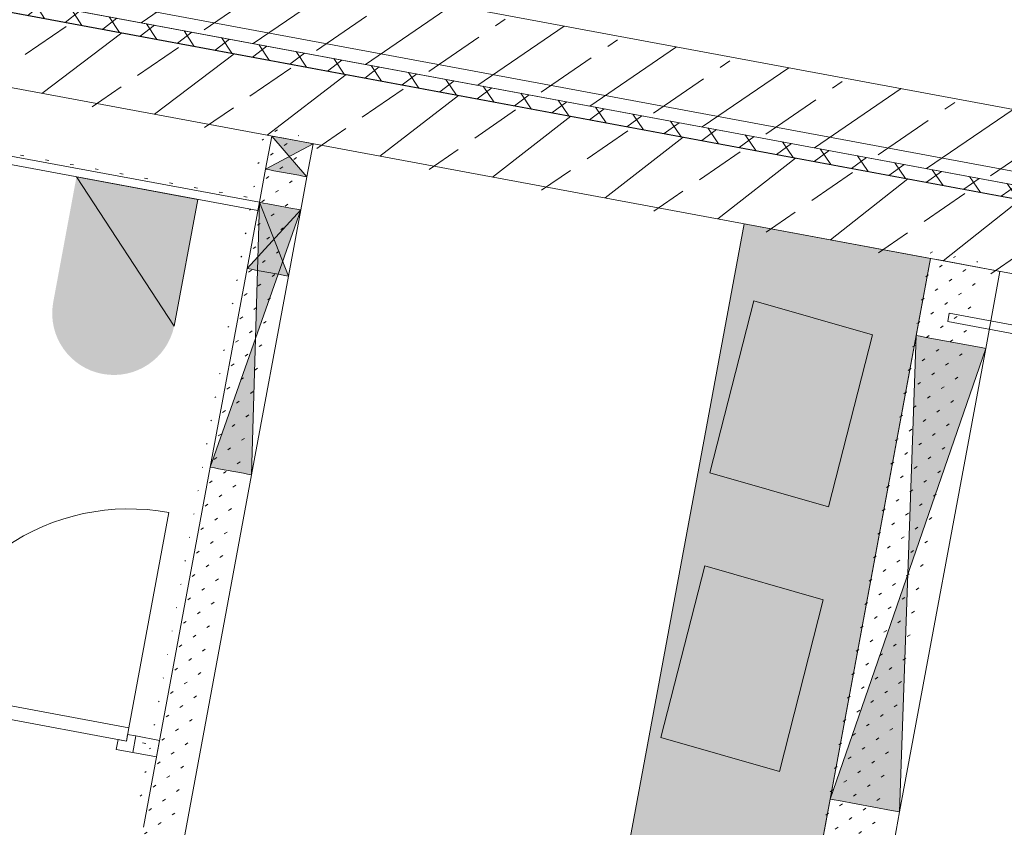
# Model space of a CAD drawing. Header units: metres. Extents: x 0 to 60282398, y -11592309 to 5708004.
# Tile 119 of 136: x 32353383.17 to 32353386.09, y 5707920.94 to 5707923.34. Entities that reach past the tile are written whole.
import ezdxf

# ---------------------------------------------------------------- set-up
doc = ezdxf.new("R2010")
doc.units = ezdxf.units.M
doc.header["$LTSCALE"] = 0.75
doc.layers.get('0').update_dxf_attribs({"linetype": 'CONTINUOUS'})
for name, color, linetype, lineweight in [('10417023$0$#9_002_GES I Übersicht Erdgeschoss_1_101_Wand Aussen.A', 7, 'CONTINUOUS', 25), ('10417023$0$#9_002_GES I Übersicht Erdgeschoss_1_303_Sanitäre.A', 7, 'CONTINUOUS', 25), ('10417023$0$#9_002_GES I Übersicht Erdgeschoss_1_Neubau_101_Wand Aussen.A', 7, 'CONTINUOUS', 25), ('10417023$0$#9_002_GES I Übersicht Erdgeschoss_1_Neubau_102_Wand Innen.A', 7, 'CONTINUOUS', 25), ('10417023$0$#9_002_GES I Übersicht Erdgeschoss_1_Neubau_104_Decken.A', 7, 'CONTINUOUS', 25), ('10417023$0$#9_002_GES I Übersicht Erdgeschoss_1_Neubau_202_Innenwandbekleidun', 7, 'CONTINUOUS', 25), ('10417023$0$#9_002_GES I Übersicht Erdgeschoss_1_Neubau_303_Sanitäre.A', 7, 'CONTINUOUS', 25), ('10417023$0$Keine', 7, 'CONTINUOUS', 13)]:
    doc.layers.add(name, color=color, linetype=linetype, lineweight=lineweight)
pattern_1 = [(45, (0, 0), (-0.03535533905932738, 0.03535533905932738), [0.01, -0.03999999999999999])]
pattern_2 = [(0, (0, 0), (0, 0.075), [0.009999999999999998, -0.06500000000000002])]
pattern_3 = [(44.99999999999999, (0, 0), (-0.1697056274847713, 0.1697056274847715), []), (44.99999999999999, (-0.08485281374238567, 0.08485281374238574), (-0.1697056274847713, 0.1697056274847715), [0.18, -0.05999999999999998])]

# ---------------------------------------------------------------- blocks, each defined once
blk = doc.blocks.new('10417023$0$#9_MKO_LP5_ARC_GES_UP_00_002_P_G_modell (3D)')
at = {"layer": '10417023$0$#9_002_GES I Übersicht Erdgeschoss_1_101_Wand Aussen.A', "linetype": 'Continuous', "lineweight": 5, "true_color": 0xff0000}
h = blk.add_hatch(dxfattribs=at)
h.set_pattern_fill('#9_DÄMMUNG__HART_1_0001', color=1, style=0, pattern_type=2)
h.set_pattern_definition([(44.99999999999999, (0, 0), (-0.05656854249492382, 0.05656854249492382), []), (135.0000000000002, (0, 0), (0.05656854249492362, 0.056568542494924), [])])
h.paths.add_polyline_path([(-32353454.47117382, -5707790.519532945), (-32353477.474228, -5707790.519532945), (-32353477.474228, -5707790.55957689), (-32353469.004228, -5707790.55957689), (-32353469.004228, -5707810.39957689), (-32353468.96423227, -5707810.39957689), (-32353468.96423227, -5707790.55957689), (-32353454.47117382, -5707790.55957689)])
at = {"layer": '10417023$0$#9_002_GES I Übersicht Erdgeschoss_1_303_Sanitäre.A', "linetype": 'Continuous', "lineweight": 0, "true_color": 0xff0000}
h = blk.add_hatch(color=1, dxfattribs=at)
edge = h.paths.add_edge_path()
edge.add_arc((-32353460.05170075, -5707791.034634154), 0.035, 90, 180)
edge.add_line((-32353460.08670075, -5707791.034634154), (-32353460.08670075, -5707791.524634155))
edge.add_arc((-32353460.05170075, -5707791.524634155), 0.035, 180, 270)
edge.add_line((-32353460.05170075, -5707791.559634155), (-32353459.72203165, -5707791.559634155))
edge.add_arc((-32353459.72203165, -5707791.524634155), 0.035, 270, 360)
edge.add_line((-32353459.68703165, -5707791.524634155), (-32353459.68703165, -5707791.034634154))
edge.add_arc((-32353459.72203165, -5707791.034634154), 0.035, 0, 90)
edge.add_line((-32353459.72203165, -5707790.999634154), (-32353460.05170075, -5707790.999634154))
h = blk.add_hatch(color=1, dxfattribs=at)
edge = h.paths.add_edge_path()
edge.add_arc((-32353459.74985338, -5707791.279634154), 0.0229871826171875, 180, 270)
edge.add_arc((-32353459.74985338, -5707791.279634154), 0.0229871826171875, 270, 360)
edge.add_arc((-32353459.74985338, -5707791.279634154), 0.0229871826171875, 0, 90)
edge.add_arc((-32353459.74985338, -5707791.279634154), 0.0229871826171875, 90, 180)
h = blk.add_hatch(color=1, dxfattribs=at)
edge = h.paths.add_edge_path()
edge.add_arc((-32353460.05170075, -5707791.834634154), 0.035, 90, 180)
edge.add_line((-32353460.08670075, -5707791.834634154), (-32353460.08670075, -5707792.324634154))
edge.add_arc((-32353460.05170075, -5707792.324634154), 0.035, 180, 270)
edge.add_line((-32353460.05170075, -5707792.359634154), (-32353459.72203165, -5707792.359634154))
edge.add_arc((-32353459.72203165, -5707792.324634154), 0.035, 270, 360)
edge.add_line((-32353459.68703165, -5707792.324634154), (-32353459.68703165, -5707791.834634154))
edge.add_arc((-32353459.72203165, -5707791.834634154), 0.035, 0, 90)
edge.add_line((-32353459.72203165, -5707791.799634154), (-32353460.05170075, -5707791.799634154))
h = blk.add_hatch(color=1, dxfattribs=at)
edge = h.paths.add_edge_path()
edge.add_arc((-32353459.74985338, -5707792.079634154), 0.0229871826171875, 180, 270)
edge.add_arc((-32353459.74985338, -5707792.079634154), 0.0229871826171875, 270, 360)
edge.add_arc((-32353459.74985338, -5707792.079634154), 0.0229871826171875, 0, 90)
edge.add_arc((-32353459.74985338, -5707792.079634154), 0.0229871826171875, 90, 180)
at = {"layer": '10417023$0$#9_002_GES I Übersicht Erdgeschoss_1_Neubau_101_Wand Aussen.A', "linetype": 'Continuous', "lineweight": 5, "true_color": 0xff0000}
h = blk.add_hatch(dxfattribs=at)
h.set_pattern_fill('#9_BETON__STAHLBETON_0001', color=1, style=0, pattern_type=2)
h.set_pattern_definition(pattern_3)
h.paths.add_polyline_path([(-32353468.74423227, -5707790.779533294), (-32353454.47117372, -5707790.779568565), (-32353454.47117372, -5707790.559568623), (-32353468.74423227, -5707790.559533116)])
at = {"layer": '10417023$0$#9_002_GES I Übersicht Erdgeschoss_1_Neubau_102_Wand Innen.A', "linetype": 'Continuous', "lineweight": 5, "true_color": 0xff0000}
h = blk.add_hatch(dxfattribs=at)
h.set_pattern_fill('#9_BETON__STAHLBETON_0001', color=1, style=0, pattern_type=2)
h.set_pattern_definition(pattern_3)
h.paths.add_polyline_path([(-32353477.474228, -5707790.51957689), (-32353454.69117382, -5707790.51957689), (-32353454.69117382, -5707790.29957689), (-32353477.474228, -5707790.29957689)])
at = {"layer": '10417023$0$#9_002_GES I Übersicht Erdgeschoss_1_Neubau_102_Wand Innen.A', "linetype": 'Continuous', "lineweight": 13, "true_color": 0xff0000}
h = blk.add_hatch(dxfattribs=at)
h.set_pattern_fill('#9_GIPS_0001', color=1, style=0, pattern_type=2)
h.set_pattern_definition(pattern_1)
h.paths.add_polyline_path([(-32353461.54918739, -5707790.779577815), (-32353461.54927148, -5707792.981354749), (-32353461.53677148, -5707792.981355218), (-32353461.53668739, -5707790.779578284)])
h = blk.add_hatch(dxfattribs=at)
h.set_pattern_fill('#9_GIPS_0001', color=1, style=0, pattern_type=2)
h.set_pattern_definition(pattern_1)
h.paths.add_polyline_path([(-32353461.53668741, -5707790.779578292), (-32353461.53677151, -5707792.981355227), (-32353461.52427151, -5707792.981355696), (-32353461.52418741, -5707790.779578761)])
h = blk.add_hatch(dxfattribs=at)
h.set_pattern_fill('#9_GIPS_0001', color=1, style=0, pattern_type=2)
h.set_pattern_definition(pattern_1)
h.paths.add_polyline_path([(-32353461.52427149, -5707792.981355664), (-32353461.44927146, -5707792.981358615), (-32353461.44918736, -5707790.779581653), (-32353461.5241874, -5707790.77957877)])
at = {"layer": '10417023$0$#9_002_GES I Übersicht Erdgeschoss_1_Neubau_102_Wand Innen.A', "linetype": 'Continuous', "lineweight": 13, "true_color": 0x1f1f1f}
h = blk.add_hatch(dxfattribs=at)
h.set_pattern_fill('#9_GIPS_0001', color=250, style=0, pattern_type=2)
h.set_pattern_definition(pattern_1)
h.paths.add_polyline_path([(-32353461.44927151, -5707792.981358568), (-32353461.43677151, -5707792.981359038), (-32353461.43668741, -5707790.779582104), (-32353461.44918741, -5707790.779581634)])
at = {"layer": '10417023$0$#9_002_GES I Übersicht Erdgeschoss_1_Neubau_102_Wand Innen.A', "linetype": 'Continuous', "lineweight": 13, "true_color": 0xff0000}
h = blk.add_hatch(dxfattribs=at)
h.set_pattern_fill('#9_GIPS_0001', color=1, style=0, pattern_type=2)
h.set_pattern_definition(pattern_1)
h.paths.add_polyline_path([(-32353461.43668741, -5707790.779582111), (-32353461.43677151, -5707792.981359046), (-32353461.42427151, -5707792.981359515), (-32353461.42418741, -5707790.779582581)])
h = blk.add_hatch(dxfattribs=at)
h.set_pattern_fill('#9_GIPS_0001', color=1, style=0, pattern_type=2)
h.set_pattern_definition(pattern_1)
h.paths.add_polyline_path([(-32353459.54646312, -5707793.317270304), (-32353459.5463662, -5707790.77963142), (-32353459.5588662, -5707790.779630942), (-32353459.55896312, -5707793.317269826)])
at = {"layer": '10417023$0$#9_002_GES I Übersicht Erdgeschoss_1_Neubau_102_Wand Innen.A', "linetype": 'Continuous', "lineweight": 13, "true_color": 0x1f1f1f}
h = blk.add_hatch(dxfattribs=at)
h.set_pattern_fill('#9_GIPS_0001', color=250, style=0, pattern_type=2)
h.set_pattern_definition(pattern_1)
h.paths.add_polyline_path([(-32353459.53396264, -5707793.304770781), (-32353459.5338662, -5707790.779631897), (-32353459.5463662, -5707790.77963142), (-32353459.54646264, -5707793.304770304)])
at = {"layer": '10417023$0$#9_002_GES I Übersicht Erdgeschoss_1_Neubau_102_Wand Innen.A', "linetype": 'Continuous', "lineweight": 13, "true_color": 0xff0000}
h = blk.add_hatch(dxfattribs=at)
h.set_pattern_fill('#9_GIPS_0001', color=1, style=0, pattern_type=2)
h.set_pattern_definition(pattern_1)
h.paths.add_polyline_path([(-32353459.39095978, -5707793.229776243), (-32353459.37395939, -5707793.219657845), (-32353459.3738662, -5707790.779638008), (-32353459.5338662, -5707790.779631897), (-32353459.53395978, -5707793.229770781)])
at = {"layer": '10417023$0$#9_002_GES I Übersicht Erdgeschoss_1_Neubau_102_Wand Innen.A', "linetype": 'Continuous', "lineweight": 13, "true_color": 0x1f1f1f}
h = blk.add_hatch(dxfattribs=at)
h.set_pattern_fill('#9_GIPS_0001', color=250, style=0, pattern_type=2)
h.set_pattern_definition(pattern_1)
h.paths.add_polyline_path([(-32353459.3699593, -5707793.217277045), (-32353459.36145911, -5707793.212217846), (-32353459.3613662, -5707790.779638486), (-32353459.3738662, -5707790.779638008), (-32353459.3739593, -5707793.217276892)])
h = blk.add_hatch(dxfattribs=at)
h.set_pattern_fill('#9_GIPS_0001', color=250, style=0, pattern_type=2)
h.set_pattern_definition(pattern_1)
h.paths.add_polyline_path([(-32353459.34895882, -5707793.204777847), (-32353459.3488662, -5707790.779638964), (-32353459.3613662, -5707790.779638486), (-32353459.36145882, -5707793.204777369)])
at = {"layer": '10417023$0$#9_002_GES I Übersicht Erdgeschoss_1_Neubau_202_Innenwandbekleidun', "linetype": 'Continuous', "lineweight": 5}
h = blk.add_hatch(dxfattribs=at)
h.set_pattern_fill('#9_GIPSKARTON_0001', style=0, pattern_type=2)
h.set_pattern_definition(pattern_2)
h.paths.add_polyline_path([(-32353459.47419406, -5707790.929648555), (-32353459.47419406, -5707790.954648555), (-32353457.16442595, -5707790.954648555), (-32353457.16442844, -5707790.929648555)])
at = {"layer": '10417023$0$#9_002_GES I Übersicht Erdgeschoss_1_Neubau_202_Innenwandbekleidun', "linetype": 'Continuous', "lineweight": 5, "true_color": 0xff0000}
h = blk.add_hatch(dxfattribs=at)
h.set_pattern_fill('#9_GIPSKARTON_0001', color=1, style=0, pattern_type=2)
h.set_pattern_definition(pattern_2)
h.paths.add_polyline_path([(-32353461.54918734, -5707790.97957689), (-32353464.07918356, -5707790.979571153), (-32353464.07918308, -5707791.004571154), (-32353461.5491874, -5707791.00457689)])
h = blk.add_hatch(dxfattribs=at)
h.set_pattern_fill('#9_GIPSKARTON_0001_1', color=1, style=0, pattern_type=2)
h.set_pattern_definition(pattern_2)
h.paths.add_polyline_path([(-32353461.54917521, -5707792.604552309), (-32353461.62085921, -5707792.604553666), (-32353461.62085823, -5707792.654553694), (-32353461.54917427, -5707792.654552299)])
at = {"layer": '10417023$0$#9_002_GES I Übersicht Erdgeschoss_1_Neubau_303_Sanitäre.A', "linetype": 'Continuous', "lineweight": 0, "true_color": 0xff0000}
h = blk.add_hatch(color=1, dxfattribs=at)
edge = h.paths.add_edge_path()
edge.add_line((-32353461.73105995, -5707791.386969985), (-32353461.73105908, -5707791.004576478))
edge.add_line((-32353461.73105908, -5707791.004576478), (-32353462.09731841, -5707791.004575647))
edge.add_line((-32353462.09731841, -5707791.004575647), (-32353462.09731928, -5707791.386969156))
edge.add_arc((-32353461.9141896, -5707791.382523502), 0.1831836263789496, 181.3906385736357, 269.9998699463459)
edge.add_arc((-32353461.91418932, -5707791.382523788), 0.1831833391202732, 269.9997828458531, 358.6091894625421)
at = {"layer": '10417023$0$#9_002_GES I Übersicht Erdgeschoss_1_101_Wand Aussen.A', "color": 1, "linetype": 'Continuous', "lineweight": 18, "true_color": 0xff0000, "flags": 128}
blk.add_lwpolyline([(-32353454.47117382, -5707790.519532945), (-32353454.47117382, -5707790.55957689), (-32353468.96423227, -5707790.55957689), (-32353468.96423227, -5707810.39957689), (-32353469.004228, -5707810.39957689), (-32353469.004228, -5707790.55957689), (-32353477.474228, -5707790.55957689), (-32353477.474228, -5707790.519532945)], close=True, dxfattribs=at)
at = {"layer": '10417023$0$#9_002_GES I Übersicht Erdgeschoss_1_303_Sanitäre.A', "color": 1, "linetype": 'Continuous', "lineweight": 13, "true_color": 0xff0000, "flags": 128}
for points in [[(-32353460.05170075, -5707790.999634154), (-32353459.68703165, -5707791.034634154), (-32353459.72203165, -5707791.559634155), (-32353460.08670075, -5707791.524634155)], [(-32353460.05170075, -5707791.799634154), (-32353459.68703165, -5707791.834634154), (-32353459.72203165, -5707792.359634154), (-32353460.08670075, -5707792.324634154)]]:
    blk.add_lwpolyline(points, close=True, dxfattribs=at)
at = {"layer": '10417023$0$#9_002_GES I Übersicht Erdgeschoss_1_Neubau_101_Wand Aussen.A', "color": 1, "linetype": 'Continuous', "lineweight": 18, "true_color": 0xff0000}
for p, q in [((-32353454.47117382, -5707790.559568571), (-32353468.96423227, -5707790.559532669)), ((-32353468.74423227, -5707790.779533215), (-32353454.47117382, -5707790.779568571))]:
    blk.add_line(p, q, dxfattribs=at)
at = {"layer": '10417023$0$#9_002_GES I Übersicht Erdgeschoss_1_Neubau_102_Wand Innen.A', "color": 1, "linetype": 'Continuous', "lineweight": 18, "true_color": 0xff0000}
for p, q in [((-32353454.69117382, -5707790.29957689), (-32353469.824228, -5707790.29957689)), ((-32353469.824228, -5707790.51957689), (-32353454.69117382, -5707790.51957689))]:
    blk.add_line(p, q, dxfattribs=at)
at = {"layer": '10417023$0$#9_002_GES I Übersicht Erdgeschoss_1_Neubau_102_Wand Innen.A', "color": 1, "linetype": 'Continuous', "lineweight": 13, "true_color": 0xff0000}
for p, q in [((-32353461.54918738, -5707790.779577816), (-32353461.54919119, -5707790.87957782)), ((-32353461.42418703, -5707790.779582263), (-32353461.54919079, -5707790.879578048)), ((-32353461.5491879, -5707790.779577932), (-32353461.42419136, -5707790.87958238)), ((-32353461.5366874, -5707790.779578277), (-32353461.54918738, -5707790.779577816)), ((-32353461.52418741, -5707790.779578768), (-32353461.5366874, -5707790.779578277)), ((-32353461.44918742, -5707790.779581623), (-32353461.52418741, -5707790.779578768)), ((-32353461.43668741, -5707790.779582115), (-32353461.44918742, -5707790.779581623)), ((-32353461.42418741, -5707790.779582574), (-32353461.43668741, -5707790.779582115)), ((-32353461.42419121, -5707790.879582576), (-32353461.42418741, -5707790.779582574)), ((-32353459.5588662, -5707790.779630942), (-32353459.55887508, -5707791.012307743)), ((-32353459.5463662, -5707790.77963142), (-32353459.5588662, -5707790.779630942)), ((-32353459.5338662, -5707790.779631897), (-32353459.5463662, -5707790.77963142)), ((-32353459.3738662, -5707790.779638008), (-32353459.5338662, -5707790.779631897)), ((-32353459.3613662, -5707790.779638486), (-32353459.3738662, -5707790.779638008)), ((-32353459.3488662, -5707790.779638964), (-32353459.3613662, -5707790.779638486)), ((-32353459.34887508, -5707791.012315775), (-32353459.3488662, -5707790.779638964)), ((-32353461.5491912, -5707790.87957782), (-32353461.54919502, -5707790.979572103)), ((-32353461.54919119, -5707790.87957782), (-32353461.5366912, -5707790.879578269)), ((-32353461.5366912, -5707790.879578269), (-32353461.52419122, -5707790.87957876)), ((-32353461.52419122, -5707790.87957876), (-32353461.44919122, -5707790.879581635)), ((-32353461.44919122, -5707790.879581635), (-32353461.43669121, -5707790.879582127)), ((-32353461.43669121, -5707790.879582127), (-32353461.42419121, -5707790.879582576)), ((-32353461.42419502, -5707790.97957686), (-32353461.4241912, -5707790.879582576)), ((-32353461.4241957, -5707790.979576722), (-32353461.54922543, -5707791.779571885)), ((-32353461.54919504, -5707790.979572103), (-32353461.54920265, -5707791.179572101)), ((-32353461.4241957, -5707790.979576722), (-32353461.54920233, -5707791.179572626)), ((-32353461.54919512, -5707790.979572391), (-32353461.42420291, -5707791.179576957)), ((-32353461.54919512, -5707790.979572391), (-32353461.42422601, -5707791.779576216)), ((-32353461.53669504, -5707790.979572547), (-32353461.54919504, -5707790.979572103)), ((-32353461.52419505, -5707790.979573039), (-32353461.53669504, -5707790.979572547)), ((-32353461.44919506, -5707790.979575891), (-32353461.52419505, -5707790.979573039)), ((-32353461.43669506, -5707790.979576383), (-32353461.44919506, -5707790.979575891)), ((-32353461.42419507, -5707790.97957686), (-32353461.43669506, -5707790.979576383)), ((-32353461.42420271, -5707791.179576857), (-32353461.42419507, -5707790.97957686)), ((-32353459.34887494, -5707791.01231532), (-32353459.55892861, -5707792.412308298)), ((-32353459.5588751, -5707791.012307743), (-32353459.55892856, -5707792.41230777)), ((-32353459.55887519, -5707791.012308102), (-32353459.34892836, -5707792.412315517)), ((-32353459.5463751, -5707791.012308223), (-32353459.5588751, -5707791.012307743)), ((-32353459.53387506, -5707791.012308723), (-32353459.5463751, -5707791.012308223)), ((-32353459.37387509, -5707791.012314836), (-32353459.53387506, -5707791.012308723)), ((-32353459.36137509, -5707791.012315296), (-32353459.37387509, -5707791.012314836)), ((-32353459.34887509, -5707791.012315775), (-32353459.36137509, -5707791.012315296)), ((-32353459.34892854, -5707792.412315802), (-32353459.34887509, -5707791.012315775)), ((-32353461.54920268, -5707791.179572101), (-32353461.54922559, -5707791.779572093)), ((-32353461.54920265, -5707791.179572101), (-32353461.53670266, -5707791.179572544)), ((-32353461.53670266, -5707791.179572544), (-32353461.5242027, -5707791.179573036)), ((-32353461.5242027, -5707791.179573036), (-32353461.44920267, -5707791.179575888)), ((-32353461.44920267, -5707791.179575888), (-32353461.43670271, -5707791.17957638)), ((-32353461.43670271, -5707791.17957638), (-32353461.42420271, -5707791.179576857)), ((-32353461.42422562, -5707791.779576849), (-32353461.4242027, -5707791.179576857)), ((-32353461.54922558, -5707791.779572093), (-32353461.54926712, -5707792.86721215)), ((-32353461.54922559, -5707791.779572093), (-32353461.53672559, -5707791.77957257)), ((-32353461.53672559, -5707791.77957257), (-32353461.5242256, -5707791.779573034)), ((-32353461.5242256, -5707791.779573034), (-32353461.4492256, -5707791.779575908)), ((-32353461.4492256, -5707791.779575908), (-32353461.43672561, -5707791.779576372)), ((-32353461.43672561, -5707791.779576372), (-32353461.42422562, -5707791.779576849)), ((-32353461.42426712, -5707792.867216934), (-32353461.42422558, -5707791.779576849)), ((-32353459.55892855, -5707792.41230777), (-32353459.5589636, -5707793.329769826)), ((-32353459.55892856, -5707792.41230777), (-32353459.54642857, -5707792.412308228)), ((-32353459.54642857, -5707792.412308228), (-32353459.53392853, -5707792.412308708)), ((-32353459.53392853, -5707792.412308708), (-32353459.37392855, -5707792.412314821)), ((-32353459.37392855, -5707792.412314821), (-32353459.36142856, -5707792.412315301)), ((-32353459.36142856, -5707792.412315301), (-32353459.34892854, -5707792.412315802)), ((-32353459.34895882, -5707793.204777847), (-32353459.34892856, -5707792.412315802))]:
    blk.add_line(p, q, dxfattribs=at)
at = {"layer": '10417023$0$#9_002_GES I Übersicht Erdgeschoss_1_Neubau_102_Wand Innen.A', "color": 1, "linetype": 'Continuous', "true_color": 0xff0000}
for points in [[(-32353461.42418741, -5707790.779582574), (-32353461.54918738, -5707790.779577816), (-32353461.4866893, -5707790.829580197)], [(-32353461.42419121, -5707790.879582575), (-32353461.4866893, -5707790.829580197), (-32353461.54919119, -5707790.879577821)], [(-32353461.42419507, -5707790.97957686), (-32353461.54919504, -5707790.979572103), (-32353461.48669887, -5707791.079574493)], [(-32353461.42419507, -5707790.97957686), (-32353461.54919504, -5707790.979572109), (-32353461.48671033, -5707791.3795745)], [(-32353459.34887509, -5707791.012315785), (-32353459.5588751, -5707791.012307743), (-32353459.45390183, -5707791.712311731)], [(-32353461.42420271, -5707791.179576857), (-32353461.48669887, -5707791.079574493), (-32353461.54920265, -5707791.179572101)], [(-32353461.42422562, -5707791.779576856), (-32353461.48671033, -5707791.3795745), (-32353461.54922559, -5707791.779572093)], [(-32353459.34892854, -5707792.412315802), (-32353459.45390183, -5707791.712311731), (-32353459.55892856, -5707792.412307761)]]:
    blk.add_solid(points, dxfattribs=at)
at = {"layer": '10417023$0$#9_002_GES I Übersicht Erdgeschoss_1_Neubau_104_Decken.A', "color": 1, "linetype": 'Continuous', "lineweight": 13, "true_color": 0xff0000, "flags": 128}
for points in [[(-32353499.24365664, -5707781.952985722), (-32353499.24365668, -5707777.242828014), (-32353491.34430819, -5707777.240905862), (-32353491.34429377, -5707777.249004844), (-32353488.711808, -5707777.242914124), (-32353474.36909785, -5707777.203502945), (-32353467.58052395, -5707777.184627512), (-32353458.71420428, -5707777.159975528), (-32353458.7142043, -5707776.82162203), (-32353452.08528951, -5707776.852814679), (-32353452.08528951, -5707777.242828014), (-32353452.08528951, -5707779.426313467), (-32353449.88417032, -5707779.426313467), (-32353449.88417032, -5707779.646313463), (-32353454.47117382, -5707779.646313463), (-32353454.47117382, -5707790.51957689), (-32353496.34426422, -5707790.51957689), (-32353496.34426422, -5707785.84991685), (-32353499.24365677, -5707785.84991685)], [(-32353491.64409519, -5707777.192828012), (-32353499.24365668, -5707777.192828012), (-32353499.24365668, -5707790.51957689), (-32353454.47117381, -5707790.51957689), (-32353454.47117381, -5707779.376313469), (-32353454.47117381, -5707776.841971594), (-32353458.7151397, -5707776.821626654), (-32353458.71420428, -5707777.159982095), (-32353462.62409527, -5707777.170791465), (-32353462.62409527, -5707788.759576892), (-32353491.64409519, -5707788.759576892)], [(-32353468.96423227, -5707790.479532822), (-32353468.96423227, -5707797.304576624), (-32353460.53922811, -5707797.304576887), (-32353460.53922811, -5707797.229576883), (-32353452.62422799, -5707797.229577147), (-32353451.27397855, -5707797.229576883), (-32353451.27397855, -5707790.47953124), (-32353467.78422802, -5707790.479532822), (-32353467.82422806, -5707790.479532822)], [(-32353468.9644006, -5707812.749292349), (-32353468.96423227, -5707810.39957689), (-32353468.96423227, -5707807.119576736), (-32353468.96423227, -5707797.22957689), (-32353468.96423227, -5707790.55957689), (-32353454.47117382, -5707790.55957689), (-32353442.504228, -5707790.559574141), (-32353442.504228, -5707812.74957689)]]:
    blk.add_lwpolyline(points, close=True, dxfattribs=at)
at = {"layer": '10417023$0$#9_002_GES I Übersicht Erdgeschoss_1_Neubau_202_Innenwandbekleidun', "color": 1, "linetype": 'Continuous', "lineweight": 13, "true_color": 0xff0000}
for p, q in [((-32353457.16442844, -5707790.929648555), (-32353459.47419406, -5707790.929648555)), ((-32353459.47419406, -5707790.929648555), (-32353459.47419406, -5707790.954648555)), ((-32353461.54918734, -5707790.97957689), (-32353464.07918356, -5707790.979571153)), ((-32353461.5491874, -5707791.00457689), (-32353461.54918734, -5707790.97957689)), ((-32353459.47419406, -5707790.954648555), (-32353457.16442595, -5707790.954648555)), ((-32353462.36752351, -5707791.004575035), (-32353461.5491874, -5707791.00457689)), ((-32353461.64585901, -5707792.584554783), (-32353461.645872, -5707791.934554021)), ((-32353461.64585901, -5707792.584554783), (-32353462.29585977, -5707792.584566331)), ((-32353461.64585901, -5707792.62455483), (-32353461.64585901, -5707792.584554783)), ((-32353461.64585901, -5707792.604554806), (-32353461.6208597, -5707792.604553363)), ((-32353461.64585901, -5707792.62455483), (-32353461.64585901, -5707792.604554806)), ((-32353461.6208597, -5707792.604553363), (-32353461.62085826, -5707792.654553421)), ((-32353461.6208597, -5707792.604553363), (-32353461.62085826, -5707792.654553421)), ((-32353461.6208597, -5707792.604553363), (-32353461.62085826, -5707792.654553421)), ((-32353461.6208597, -5707792.604553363), (-32353461.62085826, -5707792.654553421)), ((-32353461.54917523, -5707792.604552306), (-32353461.62085919, -5707792.604553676)), ((-32353461.54917427, -5707792.654552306), (-32353461.54917523, -5707792.604552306)), ((-32353462.29585833, -5707792.624566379), (-32353461.64585901, -5707792.62455483)), ((-32353461.67085832, -5707792.654554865), (-32353461.67085832, -5707792.62455483)), ((-32353461.67085832, -5707792.62455483), (-32353461.64585901, -5707792.62455483)), ((-32353461.62085826, -5707792.654553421), (-32353461.67085832, -5707792.654554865)), ((-32353461.62085824, -5707792.654553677), (-32353461.54917427, -5707792.654552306))]:
    blk.add_line(p, q, dxfattribs=at)
blk.add_arc((-32353461.64585957, -5707792.584554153), 0.6499999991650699, 90.00109518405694, 180.0010952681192, dxfattribs=at)
at = {"layer": '10417023$0$#9_002_GES I Übersicht Erdgeschoss_1_Neubau_303_Sanitäre.A', "color": 1, "linetype": 'Continuous', "lineweight": 13, "true_color": 0xff0000, "flags": 128}
for points in [[(-32353460.12186617, -5707793.579647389), (-32353459.5588662, -5707793.579647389), (-32353459.5588662, -5707790.779634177), (-32353460.12186617, -5707790.779634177)], [(-32353461.73105995, -5707791.386969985), (-32353461.73105908, -5707791.004576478), (-32353462.09731841, -5707791.004575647)]]:
    blk.add_lwpolyline(points, close=True, dxfattribs=at)
at = {"layer": '10417023$0$#9_002_GES I Übersicht Erdgeschoss_1_Neubau_303_Sanitäre.A', "color": 1, "linetype": 'Continuous', "true_color": 0xff0000}
blk.add_solid([(-32353460.12186617, -5707793.579647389), (-32353459.5588662, -5707793.579647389), (-32353460.12186617, -5707790.779634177), (-32353459.5588662, -5707790.779634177)], dxfattribs=at)
blk = doc.blocks.new('10417023$0$2_MKO_LP5_LAN_GES_UP_00_002_V_A (3D)')
at = {"layer": '10417023$0$Keine'}
blk.add_blockref('10417023$0$#9_MKO_LP5_ARC_GES_UP_00_002_P_G_modell (3D)', (0, 0), dxfattribs=at)
blk = doc.blocks.new('10417023')
at = {"layer": '10417023$0$Keine', "rotation": 349.4819372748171}
blk.add_blockref('10417023$0$2_MKO_LP5_LAN_GES_UP_00_002_V_A (3D)', (65205154.93137175, 5413829.557758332), dxfattribs=at)

msp = doc.modelspace()

# ---------------------------------------------------------------- block references
msp.add_blockref('10417023', (0, 0))

doc.saveas('drawing.dxf')
